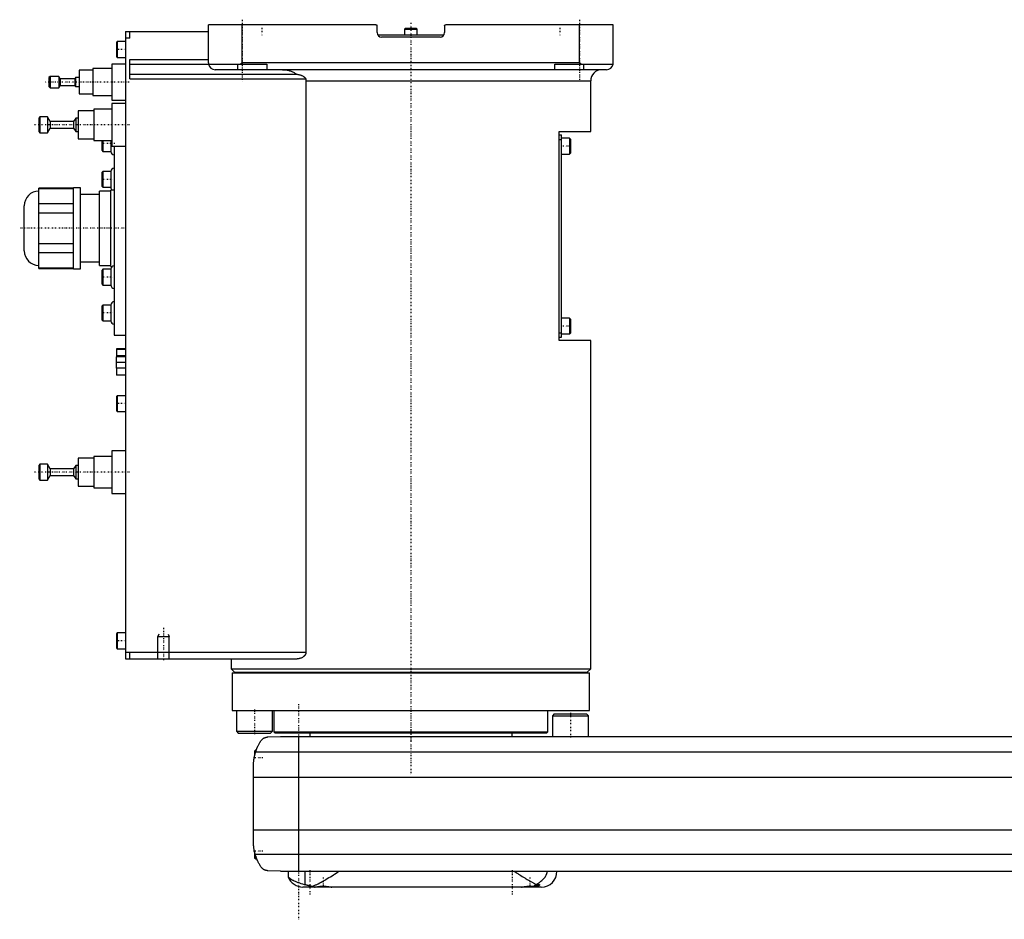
# Model space of a CAD drawing. Extents: x -174 to 702, y -146 to 645.
# Tile 1 of 4: x -174 to 264, y -81 to 319. Entities that reach past the tile are written whole.
import ezdxf

# ---------------------------------------------------------------- set-up
doc = ezdxf.new("R2010")
doc.units = 0
doc.linetypes.add('CENTER', pattern=[1.5, 0.45, -0.5, 0.05, -0.5])
for name, color, linetype in [('AM_0', 7, 'CONTINUOUS'), ('AM_10', 7, 'CONTINUOUS'), ('AM_7', 7, 'CENTER')]:
    doc.layers.add(name, color=color, linetype=linetype)

msp = doc.modelspace()

# ---------------------------------------------------------------- linework, layer by layer
at = {"layer": 'AM_0', "color": 7, "linetype": 'CONTINUOUS'}
for p, q in [((-90, 299.5), (-90, 316.5)), ((-15.5, 316.5), (-90, 316.5)), ((-75, 299.5), (-75, 316.5)), ((-15, 313), (-15, 316)), ((15, 316), (15, 313)), ((90, 316.5), (15.5, 316.5)), ((75, 299.5), (75, 316.5)), ((90, 299.5), (90, 316.5)), ((-127, 313.5), (-90, 313.5)), ((-127, 313.5), (-127, 34.5)), ((-125, 310.5), (-125, 313.5)), ((-14.73, 312), (14.73, 312)), ((13, 311), (-13, 311)), ((-2.35, 315), (-2.75, 314.6)), ((-2.75, 314.6), (-2.75, 312)), ((-2.75, 314.6), (2.75, 314.6)), ((-2.35, 315), (2.35, 315)), ((2.75, 314.6), (2.35, 315)), ((2.75, 312), (2.75, 314.6)), ((-130.6, 309), (-131, 308.6)), ((-131, 308.6), (-131, 302.4)), ((-127, 309), (-130.6, 309)), ((-130.6, 309), (-130.6, 302)), ((-125, 310.5), (-127, 310.5)), ((-131, 302.4), (-130.6, 302)), ((-127, 299), (-133, 299)), ((-133, 299), (-133, 283)), ((-130.6, 302), (-127, 302)), ((-125, 301), (-90, 301)), ((-125, 292.5), (-125, 301)), ((-125, 299), (-64, 299)), ((-77, 296.5), (-77, 299)), ((-76.12, 299), (-75, 299.5)), ((75, 299.5), (-75, 299.5)), ((-64, 299), (-64, 296.5)), ((64, 299), (89.96, 299)), ((64, 296.5), (64, 299)), ((75, 299.5), (76.12, 299)), ((77, 296.5), (77, 299)), ((-160.5, 293.5), (-161, 293)), ((-156.6, 293.5), (-160.5, 293.5)), ((-160.5, 293.5), (-160.5, 288.5)), ((-156, 292.5), (-156.6, 293.5)), ((-156.6, 293.5), (-156.6, 288.5)), ((-141.5, 296.25), (-147.5, 296.25)), ((-147.5, 296.25), (-147.5, 285.75)), ((-133, 297), (-141.5, 297)), ((-141.5, 297), (-141.5, 285)), ((-125, 294.5), (-50.91, 294.5)), ((87, 296.5), (-87, 296.5)), ((-161, 293), (-161, 289)), ((-156.6, 288.5), (-156, 289.5)), ((-149.5, 292.5), (-156, 292.5)), ((-156, 292.5), (-156, 289.5)), ((-156, 289.5), (-149.5, 289.5)), ((-149.2, 293), (-149.5, 292.5)), ((-149.5, 292.5), (-149.5, 289.5)), ((-149.5, 289.5), (-149.2, 289)), ((-147.5, 293), (-149.2, 293)), ((-149.2, 293), (-149.2, 289)), ((-125, 292.5), (-46.81, 292.5)), ((-46.64, 291.5), (80, 291.5)), ((-46.64, 291.5), (-46.64, 37.5)), ((80, 269), (80, 291.5)), ((-161, 289), (-160.5, 288.5)), ((-160.5, 288.5), (-156.6, 288.5)), ((-149.2, 289), (-147.5, 289)), ((-147.5, 285.75), (-141.5, 285.75)), ((-141.5, 285), (-133, 285)), ((-133, 283), (-127, 283)), ((-127, 281.5), (-133, 281.5)), ((-133, 281.5), (-133, 262.5)), ((-141, 278.25), (-148, 278.25)), ((-148, 278.25), (-148, 265.75)), ((-133, 279), (-141, 279)), ((-141, 279), (-141, 265)), ((-165, 275.5), (-165.5, 275)), ((-165.5, 275), (-165.5, 269)), ((-161.7, 275.5), (-165, 275.5)), ((-165, 275.5), (-165, 268.5)), ((-160.5, 273.5), (-161.7, 275.5)), ((-161.7, 275.5), (-161.7, 268.5)), ((-150, 273.5), (-160.5, 273.5)), ((-160.5, 273.5), (-160.5, 270.5)), ((-149.1, 275), (-150, 273.5)), ((-150, 273.5), (-150, 270.5)), ((-148, 275), (-149.1, 275)), ((-149.1, 275), (-149.1, 269)), ((-165.5, 269), (-165, 268.5)), ((-165, 268.5), (-161.7, 268.5)), ((-161.7, 268.5), (-160.5, 270.5)), ((-160.5, 270.5), (-150, 270.5)), ((-150, 270.5), (-149.1, 269)), ((-149.1, 269), (-148, 269)), ((66, 176), (66, 269)), ((66, 269), (80, 269)), ((66, 267.5), (67, 267.5)), ((67, 177.5), (67, 267.5)), ((-148, 265.75), (-141, 265.75)), ((-141, 265), (-133, 265)), ((-137.5, 265), (-137.5, 260.67)), ((-137, 265), (-137, 260.17)), ((-133.5, 265), (-133.5, 260.17)), ((66, 265.5), (67, 265.5)), ((70.6, 266), (67, 266)), ((71, 265.6), (70.6, 266)), ((70.6, 266), (70.6, 259)), ((71, 265.6), (71, 259.4)), ((-137.5, 260.67), (-137, 260.17)), ((-137, 260.17), (-133.5, 260.17)), ((-133, 262.5), (-127, 262.5)), ((-132, 262.51), (-132, 178.5)), ((67, 259), (70.6, 259)), ((70.6, 259), (71, 259.4)), ((-137, 251.25), (-137.5, 250.75)), ((-137.5, 250.75), (-137.5, 244.75)), ((-133.5, 251.25), (-137, 251.25)), ((-137, 251.25), (-137, 244.25)), ((-133.5, 251.25), (-133.5, 244.25)), ((-165.47, 242.5), (-165.51, 242.5)), ((-165.51, 209.5), (-165.51, 242.5)), ((-150, 243.89), (-165.47, 243.89)), ((-165.47, 208.11), (-165.47, 243.89)), ((-165.47, 243.74), (-150, 243.74)), ((-147, 244), (-150, 244)), ((-150, 208), (-150, 244)), ((-147, 208), (-147, 244)), ((-138.5, 241), (-147, 241)), ((-133.5, 242.5), (-138.5, 242.5)), ((-138.5, 209.5), (-138.5, 242.5)), ((-137.5, 244.75), (-137, 244.25)), ((-137, 244.25), (-133.5, 244.25)), ((-132, 243), (-133.5, 243)), ((-133.5, 209), (-133.5, 243)), ((-150, 236.84), (-165.47, 236.84)), ((-172, 215.99), (-172, 236.01)), ((-165.47, 232.9), (-150, 232.9)), ((-150, 219.1), (-165.47, 219.1)), ((-165.47, 215.16), (-150, 215.16)), ((-147, 211), (-138.5, 211)), ((-165.51, 209.5), (-165.47, 209.5)), ((-150, 208.26), (-165.47, 208.26)), ((-165.47, 208.11), (-150, 208.11)), ((-150, 208), (-147, 208)), ((-138.5, 209.5), (-133.5, 209.5)), ((-137, 207.75), (-137.5, 207.25)), ((-137.5, 207.25), (-137.5, 201.25)), ((-133.5, 207.75), (-137, 207.75)), ((-137, 207.75), (-137, 200.75)), ((-133.5, 209), (-132.83, 209)), ((-133.5, 207.75), (-133.5, 200.75)), ((-137.5, 201.25), (-137, 200.75)), ((-137, 200.75), (-133.5, 200.75)), ((-137, 191.83), (-137.5, 191.33)), ((-137.5, 191.33), (-137.5, 185.33)), ((-133.5, 191.83), (-137, 191.83)), ((-137, 191.83), (-137, 184.83)), ((-133.5, 191.83), (-133.5, 184.83)), ((-137.5, 185.33), (-137, 184.83)), ((-137, 184.83), (-133.5, 184.83)), ((70.6, 186), (67, 186)), ((71, 185.6), (70.6, 186)), ((70.6, 186), (70.6, 179)), ((71, 185.6), (71, 179.4)), ((-132, 178.5), (-127, 178.5)), ((66, 179.5), (67, 179.5)), ((66, 177.5), (67, 177.5)), ((80, 176), (66, 176)), ((67, 179), (70.6, 179)), ((70.6, 179), (71, 179.4)), ((80, 30), (80, 176)), ((-131, 172.3), (-131, 168.8)), ((-127, 172.3), (-131, 172.3)), ((-127, 172), (-131, 172)), ((-131.1, 168.8), (-131.1, 163.8)), ((-127, 168.8), (-131.1, 168.8)), ((-127, 169.18), (-131, 169.18)), ((-127, 166.3), (-131.1, 166.3)), ((-127, 163.8), (-131.1, 163.8)), ((-131, 163.8), (-131, 160.6)), ((-127, 160.6), (-131, 160.6)), ((-130.6, 151.5), (-131, 151.1)), ((-131, 151.1), (-131, 144.9)), ((-127, 151.5), (-130.6, 151.5)), ((-130.6, 151.5), (-130.6, 144.5)), ((-131, 144.9), (-130.6, 144.5)), ((-130.6, 144.5), (-127, 144.5)), ((-141, 123.75), (-148, 123.75)), ((-148, 123.75), (-148, 111.25)), ((-133, 124.5), (-141, 124.5)), ((-141, 124.5), (-141, 110.5)), ((-127, 127), (-133, 127)), ((-133, 127), (-133, 108)), ((-165, 121), (-165.5, 120.5)), ((-165.5, 120.5), (-165.5, 114.5)), ((-161.7, 121), (-165, 121)), ((-165, 121), (-165, 114)), ((-160.5, 119), (-161.7, 121)), ((-161.7, 121), (-161.7, 114)), ((-150, 119), (-160.5, 119)), ((-160.5, 119), (-160.5, 116)), ((-149.1, 120.5), (-150, 119)), ((-150, 119), (-150, 116)), ((-148, 120.5), (-149.1, 120.5)), ((-149.1, 120.5), (-149.1, 114.5)), ((-165.5, 114.5), (-165, 114)), ((-165, 114), (-161.7, 114)), ((-161.7, 114), (-160.5, 116)), ((-160.5, 116), (-150, 116)), ((-150, 116), (-149.1, 114.5)), ((-149.1, 114.5), (-148, 114.5)), ((-148, 111.25), (-141, 111.25)), ((-141, 110.5), (-133, 110.5)), ((-133, 108), (-127, 108)), ((-130.6, 46), (-131, 45.6)), ((-131, 45.6), (-131, 39.4)), ((-127, 46), (-130.6, 46)), ((-130.6, 46), (-130.6, 39)), ((-131, 39.4), (-130.6, 39)), ((-130.6, 39), (-127, 39)), ((-127, 37.5), (-46.64, 37.5)), ((-125, 34.5), (-125, 37.5)), ((-127, 34.5), (-50.56, 34.5)), ((-80, 34.5), (-80, 30)), ((-80, 30), (-78.5, 28.5)), ((-80, 30), (80, 30)), ((-79.5, 28.2), (-79.5, 11.5)), ((-79.5, 28.2), (79.5, 28.2)), ((-78.5, 28.5), (78.5, 28.5)), ((-75, 28.5), (-75, 28.2)), ((75, 28.2), (75, 28.5)), ((78.5, 28.5), (80, 30)), ((79.5, 11.5), (79.5, 28.2)), ((-79.5, 11.5), (79.5, 11.5)), ((-77.57, 11.5), (-77.57, 2.3)), ((-61.57, 2.3), (-61.57, 11.5)), ((-61, 11.5), (-61, 2.08)), ((61, 2.08), (61, 11.5)), ((63.8, 10), (63, 9.2)), ((63, 9.2), (63, 0)), ((63, 9.2), (79, 9.2)), ((63.8, 10), (78.2, 10)), ((79, 9.2), (78.2, 10)), ((79, 0), (79, 9.2)), ((-77.57, 2.3), (-76.77, 1.5)), ((-77.57, 2.3), (-61.57, 2.3)), ((-76.77, 1.5), (-62.37, 1.5)), ((-63.58, -0.25), (-58, 0)), ((-62.37, 1.5), (-61.57, 2.3)), ((-61, 2.08), (-60.5, 1.58)), ((-61, 2.08), (61, 2.08)), ((-60.5, 1.58), (60.5, 1.58)), ((-58, 0), (448, 0)), ((-50, 0), (-50, -60)), ((-45, 1.58), (-45, 0)), ((45, 0), (45, 1.58)), ((60.5, 1.58), (61, 2.08)), ((-69, -6), (-69.5, -6.5)), ((-69.5, -6.5), (-69.5, -8.59)), ((-69.01, -6.81), (459.01, -6.81)), ((-68.72, -6), (-69, -6)), ((-69, -6), (-69, -6.79)), ((-70, -46.97), (-70, -13.03)), ((-70, -18.16), (460, -18.16)), ((-70, -41.62), (460, -41.62)), ((-69.5, -51.41), (-69.5, -54)), ((-69.24, -52.43), (459.24, -52.43)), ((-69.5, -54), (-69, -54.5)), ((-69, -53.21), (-69, -54.5)), ((-69, -54.5), (-68.53, -54.5)), ((-58, -60), (-63.58, -59.75)), ((-58, -60), (451.5, -60)), ((-54.53, -60), (-54.53, -62.51)), ((-46.98, -65.9), (-46.98, -60)), ((58, -67), (-48, -67)), ((-42.61, -66.99), (-42.6, -67)), ((-35.4, -67), (-35.39, -66.99)), ((49.39, -66.99), (49.4, -67)), ((54.71, -66.6), (57, -66.6)), ((56.6, -67), (57, -66.6)), ((57, -66.6), (57, -65.89))]:
    msp.add_line(p, q, dxfattribs=at)
for points in [[(-15.5, 316.5, 0), (-15.5, 316.5, 0), (-15.49, 316.5, 0), (-15.49, 316.5, 0), (-15.48, 316.5, 0), (-15.48, 316.5, 0), (-15.47, 316.5, 0), (-15.47, 316.5, 0), (-15.46, 316.5, 0), (-15.46, 316.5, 0), (-15.45, 316.5, 0), (-15.45, 316.5, 0), (-15.44, 316.5, 0), (-15.44, 316.5, 0), (-15.43, 316.5, 0), (-15.43, 316.49, 0), (-15.42, 316.49, 0), (-15.41, 316.49, 0), (-15.41, 316.49, 0), (-15.41, 316.49, 0), (-15.4, 316.49, 0), (-15.4, 316.49, 0), (-15.39, 316.49, 0), (-15.39, 316.49, 0), (-15.38, 316.49, 0), (-15.38, 316.48, 0), (-15.37, 316.48, 0), (-15.37, 316.48, 0), (-15.37, 316.48, 0), (-15.36, 316.48, 0), (-15.35, 316.48, 0), (-15.35, 316.48, 0), (-15.34, 316.47, 0), (-15.34, 316.47, 0), (-15.34, 316.47, 0), (-15.33, 316.47, 0), (-15.32, 316.47, 0), (-15.32, 316.47, 0), (-15.31, 316.46, 0), (-15.31, 316.46, 0), (-15.3, 316.46, 0), (-15.3, 316.46, 0), (-15.3, 316.46, 0), (-15.29, 316.45, 0), (-15.28, 316.45, 0), (-15.28, 316.45, 0), (-15.27, 316.45, 0), (-15.27, 316.44, 0), (-15.27, 316.44, 0), (-15.26, 316.44, 0), (-15.26, 316.44, 0), (-15.25, 316.43, 0), (-15.25, 316.43, 0), (-15.24, 316.43, 0), (-15.24, 316.43, 0), (-15.24, 316.42, 0), (-15.23, 316.42, 0), (-15.23, 316.42, 0), (-15.22, 316.41, 0), (-15.21, 316.41, 0), (-15.21, 316.41, 0), (-15.21, 316.41, 0), (-15.2, 316.4, 0), (-15.2, 316.4, 0), (-15.2, 316.4, 0), (-15.19, 316.39, 0), (-15.19, 316.39, 0), (-15.19, 316.39, 0), (-15.18, 316.38, 0), (-15.18, 316.38, 0), (-15.18, 316.38, 0), (-15.17, 316.38, 0), (-15.17, 316.37, 0), (-15.16, 316.37, 0), (-15.16, 316.37, 0), (-15.15, 316.36, 0), (-15.15, 316.36, 0), (-15.15, 316.36, 0), (-15.15, 316.35, 0), (-15.14, 316.35, 0), (-15.14, 316.34, 0), (-15.13, 316.34, 0), (-15.13, 316.34, 0), (-15.13, 316.33, 0), (-15.13, 316.33, 0), (-15.12, 316.33, 0), (-15.12, 316.32, 0), (-15.11, 316.32, 0), (-15.11, 316.31, 0), (-15.11, 316.31, 0), (-15.1, 316.31, 0), (-15.1, 316.3, 0), (-15.1, 316.3, 0), (-15.09, 316.29, 0), (-15.09, 316.29, 0), (-15.09, 316.28, 0), (-15.08, 316.28, 0), (-15.08, 316.28, 0), (-15.08, 316.27, 0), (-15.08, 316.27, 0), (-15.07, 316.26, 0), (-15.07, 316.26, 0), (-15.07, 316.25, 0), (-15.06, 316.25, 0), (-15.06, 316.24, 0), (-15.06, 316.24, 0), (-15.06, 316.24, 0), (-15.06, 316.23, 0), (-15.05, 316.23, 0), (-15.05, 316.22, 0), (-15.05, 316.22, 0), (-15.05, 316.21, 0), (-15.05, 316.21, 0), (-15.04, 316.21, 0), (-15.04, 316.2, 0), (-15.04, 316.2, 0), (-15.04, 316.19, 0), (-15.04, 316.18, 0), (-15.03, 316.18, 0), (-15.03, 316.18, 0), (-15.03, 316.17, 0), (-15.03, 316.17, 0), (-15.03, 316.16, 0), (-15.02, 316.15, 0), (-15.02, 316.15, 0), (-15.02, 316.14, 0), (-15.02, 316.14, 0), (-15.02, 316.14, 0), (-15.02, 316.13, 0), (-15.02, 316.12, 0), (-15.01, 316.12, 0)], [(-15.01, 316.07, 0), (-15, 316.06, 0), (-15, 316.04, 0), (-15, 316.01, 0), (-15, 316, 0)], [(15, 316, 0), (15, 316, 0), (15, 316.01, 0), (15, 316.02, 0), (15, 316.02, 0), (15, 316.02, 0), (15, 316.03, 0), (15, 316.03, 0), (15, 316.04, 0), (15, 316.05, 0), (15, 316.05, 0), (15, 316.06, 0), (15, 316.06, 0), (15, 316.07, 0), (15.01, 316.07, 0), (15.01, 316.08, 0), (15.01, 316.08, 0), (15.01, 316.09, 0), (15.01, 316.09, 0), (15.01, 316.1, 0), (15.01, 316.1, 0), (15.01, 316.11, 0), (15.01, 316.11, 0), (15.01, 316.12, 0), (15.02, 316.12, 0), (15.02, 316.13, 0), (15.02, 316.13, 0), (15.02, 316.14, 0), (15.02, 316.14, 0), (15.02, 316.15, 0), (15.02, 316.15, 0), (15.03, 316.16, 0), (15.03, 316.17, 0), (15.03, 316.17, 0), (15.03, 316.17, 0), (15.03, 316.18, 0), (15.04, 316.18, 0), (15.04, 316.19, 0), (15.04, 316.2, 0), (15.04, 316.2, 0), (15.04, 316.21, 0), (15.05, 316.21, 0), (15.05, 316.21, 0), (15.05, 316.22, 0), (15.05, 316.23, 0), (15.06, 316.23, 0), (15.06, 316.24, 0), (15.06, 316.24, 0), (15.06, 316.24, 0), (15.07, 316.25, 0), (15.07, 316.25, 0), (15.07, 316.26, 0), (15.08, 316.27, 0), (15.08, 316.27, 0), (15.08, 316.27, 0), (15.08, 316.28, 0), (15.09, 316.28, 0), (15.09, 316.29, 0), (15.09, 316.29, 0), (15.1, 316.3, 0), (15.1, 316.3, 0), (15.1, 316.3, 0), (15.11, 316.31, 0), (15.11, 316.31, 0), (15.11, 316.32, 0), (15.12, 316.32, 0), (15.12, 316.32, 0), (15.12, 316.33, 0), (15.13, 316.33, 0), (15.13, 316.33, 0), (15.13, 316.34, 0), (15.13, 316.34, 0), (15.14, 316.35, 0), (15.14, 316.35, 0), (15.15, 316.35, 0), (15.15, 316.36, 0), (15.15, 316.36, 0), (15.16, 316.36, 0), (15.16, 316.37, 0), (15.16, 316.37, 0), (15.17, 316.38, 0), (15.17, 316.38, 0), (15.18, 316.38, 0), (15.18, 316.39, 0), (15.18, 316.39, 0), (15.19, 316.39, 0), (15.19, 316.39, 0), (15.2, 316.4, 0), (15.2, 316.4, 0), (15.21, 316.41, 0), (15.21, 316.41, 0), (15.21, 316.41, 0), (15.22, 316.41, 0), (15.22, 316.42, 0), (15.23, 316.42, 0), (15.24, 316.42, 0), (15.24, 316.43, 0), (15.24, 316.43, 0), (15.25, 316.43, 0), (15.25, 316.43, 0), (15.26, 316.44, 0), (15.26, 316.44, 0), (15.27, 316.44, 0), (15.27, 316.45, 0), (15.28, 316.45, 0), (15.28, 316.45, 0), (15.29, 316.45, 0), (15.29, 316.45, 0), (15.29, 316.46, 0), (15.3, 316.46, 0), (15.3, 316.46, 0), (15.31, 316.46, 0), (15.31, 316.46, 0), (15.32, 316.46, 0), (15.32, 316.47, 0), (15.33, 316.47, 0), (15.33, 316.47, 0), (15.34, 316.47, 0), (15.35, 316.48, 0), (15.35, 316.48, 0), (15.35, 316.48, 0), (15.36, 316.48, 0), (15.36, 316.48, 0), (15.37, 316.48, 0), (15.38, 316.48, 0), (15.38, 316.49, 0), (15.39, 316.49, 0), (15.39, 316.49, 0), (15.4, 316.49, 0), (15.4, 316.49, 0), (15.4, 316.49, 0)], [(-90, 299.5, 0), (-90, 299.42, 0), (-89.99, 299.25, 0), (-89.97, 299.08, 0), (-89.96, 299, 0)], [(89.96, 299, 0), (89.97, 299.08, 0), (89.99, 299.25, 0), (90, 299.42, 0), (90, 299.5, 0)], [(-57.06, 296.5, 0), (-56.89, 296.5, 0), (-56.53, 296.49, 0), (-56.16, 296.46, 0), (-55.98, 296.45, 0), (-55.79, 296.43, 0), (-55.42, 296.38, 0), (-55.04, 296.32, 0), (-54.68, 296.24, 0), (-54.32, 296.16, 0), (-53.97, 296.06, 0), (-53.8, 296.01, 0), (-53.64, 295.96, 0), (-53.3, 295.84, 0), (-52.96, 295.71, 0), (-52.61, 295.56, 0), (-52.27, 295.39, 0), (-51.94, 295.21, 0), (-51.78, 295.12, 0), (-51.63, 295.02, 0), (-51.33, 294.82, 0), (-51.05, 294.61, 0), (-50.91, 294.5, 0)], [(-50.91, 294.5, 0), (-50.89, 294.5, 0), (-50.85, 294.5, 0), (-50.81, 294.5, 0), (-50.79, 294.5, 0), (-50.77, 294.5, 0), (-50.73, 294.5, 0), (-50.69, 294.49, 0), (-50.54, 294.48, 0), (-50.29, 294.45, 0), (-50.16, 294.43, 0), (-50.03, 294.4, 0), (-49.77, 294.35, 0), (-49.51, 294.28, 0), (-49.24, 294.2, 0), (-48.97, 294.11, 0), (-48.71, 294.01, 0), (-48.58, 293.96, 0), (-48.45, 293.9, 0), (-48.2, 293.78, 0), (-47.97, 293.65, 0), (-47.74, 293.52, 0), (-47.62, 293.43, 0), (-47.58, 293.41, 0), (-47.55, 293.38, 0), (-47.53, 293.37, 0), (-47.51, 293.36, 0), (-47.48, 293.33, 0), (-47.45, 293.31, 0), (-47.42, 293.28, 0), (-47.38, 293.26, 0), (-47.35, 293.23, 0), (-47.34, 293.21, 0), (-47.32, 293.2, 0), (-47.29, 293.17, 0), (-47.26, 293.14, 0), (-47.24, 293.13, 0), (-47.23, 293.11, 0), (-47.2, 293.08, 0), (-47.17, 293.05, 0), (-47.15, 293.04, 0), (-47.14, 293.02, 0), (-47.11, 292.99, 0), (-47.08, 292.96, 0), (-47.05, 292.92, 0), (-47.03, 292.89, 0), (-47, 292.86, 0), (-46.99, 292.84, 0), (-46.98, 292.82, 0), (-46.95, 292.79, 0), (-46.93, 292.75, 0), (-46.91, 292.71, 0), (-46.89, 292.68, 0), (-46.87, 292.64, 0), (-46.86, 292.62, 0), (-46.85, 292.6, 0), (-46.83, 292.56, 0), (-46.82, 292.52, 0), (-46.81, 292.5, 0)], [(-46.81, 292.5, 0), (-46.8, 292.47, 0), (-46.78, 292.42, 0), (-46.77, 292.36, 0), (-46.76, 292.33, 0), (-46.75, 292.31, 0), (-46.73, 292.25, 0), (-46.72, 292.19, 0), (-46.71, 292.14, 0), (-46.7, 292.08, 0), (-46.68, 292.03, 0), (-46.68, 292, 0), (-46.67, 291.97, 0), (-46.67, 291.91, 0), (-46.66, 291.86, 0), (-46.65, 291.8, 0), (-46.65, 291.75, 0), (-46.64, 291.69, 0), (-46.64, 291.66, 0), (-46.64, 291.64, 0), (-46.64, 291.58, 0), (-46.64, 291.53, 0), (-46.64, 291.5, 0)], [(-46.64, 37.5, 0), (-46.64, 37.47, 0), (-46.64, 37.42, 0), (-46.64, 37.36, 0), (-46.64, 37.33, 0), (-46.65, 37.3, 0), (-46.65, 37.25, 0), (-46.66, 37.19, 0), (-46.67, 37.14, 0), (-46.68, 37.09, 0), (-46.69, 37.03, 0), (-46.69, 37, 0), (-46.7, 36.98, 0), (-46.71, 36.92, 0), (-46.73, 36.87, 0), (-46.75, 36.82, 0), (-46.76, 36.77, 0), (-46.78, 36.72, 0), (-46.79, 36.69, 0), (-46.8, 36.67, 0), (-46.82, 36.62, 0), (-46.84, 36.57, 0), (-46.86, 36.54, 0), (-46.87, 36.52, 0), (-46.89, 36.47, 0), (-46.92, 36.42, 0), (-46.93, 36.4, 0), (-46.94, 36.37, 0), (-46.97, 36.32, 0), (-47, 36.28, 0), (-47.03, 36.23, 0), (-47.06, 36.19, 0), (-47.09, 36.14, 0), (-47.1, 36.12, 0), (-47.12, 36.1, 0), (-47.15, 36.06, 0), (-47.18, 36.01, 0), (-47.21, 35.97, 0), (-47.25, 35.93, 0), (-47.28, 35.89, 0), (-47.3, 35.87, 0), (-47.32, 35.85, 0), (-47.35, 35.81, 0), (-47.39, 35.77, 0), (-47.43, 35.74, 0), (-47.46, 35.7, 0), (-47.5, 35.66, 0), (-47.52, 35.65, 0), (-47.54, 35.63, 0), (-47.58, 35.59, 0), (-47.61, 35.56, 0), (-47.65, 35.53, 0), (-47.69, 35.49, 0), (-47.73, 35.46, 0), (-47.75, 35.45, 0), (-47.77, 35.43, 0), (-47.81, 35.4, 0), (-47.85, 35.37, 0), (-47.98, 35.28, 0), (-48.11, 35.2, 0), (-48.23, 35.12, 0), (-48.49, 34.98, 0), (-48.76, 34.86, 0), (-49.04, 34.75, 0), (-49.32, 34.67, 0), (-49.6, 34.6, 0), (-49.74, 34.57, 0), (-49.88, 34.55, 0), (-50.15, 34.52, 0), (-50.42, 34.5, 0), (-50.56, 34.5, 0)], [(-69.01, -6.81, 0), (-68.95, -6.65, 0), (-68.84, -6.32, 0), (-68.72, -5.99, 0), (-68.66, -5.83, 0), (-68.59, -5.66, 0), (-68.46, -5.34, 0), (-68.33, -5.03, 0), (-68.19, -4.72, 0), (-68.05, -4.42, 0), (-67.91, -4.12, 0), (-67.83, -3.97, 0), (-67.76, -3.83, 0), (-67.61, -3.55, 0), (-67.46, -3.27, 0), (-67.3, -3, 0), (-67.15, -2.74, 0), (-67, -2.49, 0), (-66.92, -2.37, 0), (-66.85, -2.25, 0), (-66.7, -2.02, 0), (-66.55, -1.8, 0), (-66.48, -1.69, 0)], [(-66.48, -1.69, 0), (-66.4, -1.61, 0), (-66.26, -1.45, 0), (-66.11, -1.31, 0), (-66.03, -1.24, 0), (-65.95, -1.17, 0), (-65.8, -1.05, 0), (-65.64, -0.94, 0), (-65.49, -0.84, 0), (-65.33, -0.75, 0), (-65.18, -0.67, 0), (-65.1, -0.63, 0), (-65.02, -0.59, 0), (-64.87, -0.53, 0), (-64.72, -0.48, 0), (-64.57, -0.42, 0), (-64.47, -0.4, 0), (-64.44, -0.39, 0), (-64.42, -0.38, 0), (-64.4, -0.38, 0), (-64.39, -0.37, 0), (-64.36, -0.37, 0), (-64.33, -0.36, 0), (-64.3, -0.35, 0), (-64.28, -0.35, 0), (-64.25, -0.34, 0), (-64.23, -0.34, 0), (-64.22, -0.33, 0), (-64.19, -0.33, 0), (-64.16, -0.32, 0), (-64.14, -0.32, 0), (-64.13, -0.32, 0), (-64.1, -0.31, 0), (-64.07, -0.31, 0), (-64.05, -0.3, 0), (-64.04, -0.3, 0), (-64.01, -0.3, 0), (-63.98, -0.29, 0), (-63.95, -0.29, 0), (-63.92, -0.28, 0), (-63.88, -0.28, 0), (-63.87, -0.28, 0), (-63.85, -0.28, 0), (-63.82, -0.27, 0), (-63.79, -0.27, 0), (-63.76, -0.27, 0), (-63.73, -0.26, 0), (-63.69, -0.26, 0), (-63.68, -0.26, 0), (-63.66, -0.26, 0), (-63.63, -0.26, 0), (-63.6, -0.25, 0), (-63.58, -0.25, 0)], [(-70, -13.03, 0), (-70, -12.86, 0), (-69.99, -12.52, 0), (-69.98, -12.18, 0), (-69.97, -12.01, 0), (-69.96, -11.84, 0), (-69.94, -11.5, 0), (-69.91, -11.15, 0), (-69.88, -10.81, 0), (-69.83, -10.46, 0), (-69.79, -10.12, 0), (-69.76, -9.94, 0), (-69.73, -9.77, 0), (-69.67, -9.42, 0), (-69.6, -9.07, 0), (-69.53, -8.72, 0), (-69.45, -8.37, 0), (-69.36, -8.03, 0), (-69.32, -7.85, 0), (-69.27, -7.68, 0), (-69.17, -7.33, 0), (-69.06, -6.99, 0), (-69.01, -6.81, 0)], [(-70, -13.03, 0), (-70, -12.94, 0), (-70, -12.76, 0), (-69.99, -12.57, 0), (-69.99, -12.47, 0), (-69.99, -12.36, 0), (-69.98, -12.14, 0), (-69.97, -11.91, 0), (-69.95, -11.67, 0), (-69.93, -11.42, 0), (-69.91, -11.15, 0), (-69.9, -11.02, 0), (-69.88, -10.89, 0), (-69.85, -10.62, 0), (-69.82, -10.34, 0), (-69.78, -10.07, 0), (-69.74, -9.8, 0), (-69.69, -9.53, 0), (-69.67, -9.4, 0), (-69.64, -9.26, 0), (-69.59, -8.99, 0), (-69.53, -8.72, 0), (-69.5, -8.59, 0)], [(-70, -13.03, 0), (-70, -12.94, 0), (-70, -12.76, 0), (-69.99, -12.57, 0), (-69.99, -12.47, 0), (-69.99, -12.36, 0), (-69.98, -12.14, 0), (-69.97, -11.91, 0), (-69.95, -11.67, 0), (-69.93, -11.42, 0), (-69.91, -11.15, 0), (-69.9, -11.02, 0), (-69.88, -10.89, 0), (-69.85, -10.62, 0), (-69.82, -10.34, 0), (-69.78, -10.07, 0), (-69.74, -9.8, 0), (-69.69, -9.53, 0), (-69.67, -9.4, 0), (-69.64, -9.26, 0), (-69.59, -8.99, 0), (-69.53, -8.72, 0), (-69.5, -8.59, 0)], [(-68.72, -6, 0), (-68.7, -5.95, 0), (-68.66, -5.85, 0), (-68.63, -5.75, 0), (-68.61, -5.71, 0), (-68.59, -5.66, 0), (-68.56, -5.58, 0), (-68.53, -5.49, 0), (-68.49, -5.42, 0), (-68.47, -5.35, 0), (-68.44, -5.29, 0), (-68.43, -5.26, 0), (-68.42, -5.23, 0), (-68.39, -5.18, 0), (-68.37, -5.13, 0), (-68.36, -5.09, 0), (-68.34, -5.06, 0), (-68.33, -5.04, 0), (-68.33, -5.03, 0), (-68.32, -5.02, 0), (-68.32, -5.01, 0), (-68.32, -5, 0), (-68.32, -5, 0)], [(-69.24, -52.43, 0), (-69.28, -52.27, 0), (-69.37, -51.97, 0), (-69.44, -51.66, 0), (-69.48, -51.51, 0), (-69.51, -51.35, 0), (-69.58, -51.05, 0), (-69.64, -50.74, 0), (-69.7, -50.44, 0), (-69.75, -50.13, 0), (-69.79, -49.83, 0), (-69.82, -49.68, 0), (-69.84, -49.52, 0), (-69.87, -49.22, 0), (-69.9, -48.92, 0), (-69.93, -48.63, 0), (-69.95, -48.33, 0), (-69.97, -48.03, 0), (-69.98, -47.88, 0), (-69.99, -47.73, 0), (-69.99, -47.42, 0), (-70, -47.12, 0), (-70, -46.97, 0)], [(-69.5, -51.41, 0), (-69.53, -51.27, 0), (-69.59, -50.98, 0), (-69.65, -50.69, 0), (-69.68, -50.54, 0), (-69.7, -50.4, 0), (-69.75, -50.1, 0), (-69.8, -49.81, 0), (-69.84, -49.51, 0), (-69.87, -49.23, 0), (-69.9, -48.95, 0), (-69.91, -48.81, 0), (-69.93, -48.68, 0), (-69.95, -48.43, 0), (-69.96, -48.18, 0), (-69.98, -47.96, 0), (-69.98, -47.75, 0), (-69.99, -47.55, 0), (-69.99, -47.46, 0), (-70, -47.37, 0), (-70, -47.19, 0), (-70, -47.04, 0), (-70, -46.97, 0)], [(-66.48, -58.31, 0), (-66.55, -58.19, 0), (-66.72, -57.95, 0), (-66.88, -57.69, 0), (-66.97, -57.56, 0), (-67.05, -57.42, 0), (-67.22, -57.14, 0), (-67.39, -56.85, 0), (-67.56, -56.55, 0), (-67.72, -56.24, 0), (-67.89, -55.91, 0), (-67.97, -55.75, 0), (-68.05, -55.58, 0), (-68.21, -55.24, 0), (-68.37, -54.88, 0), (-68.52, -54.53, 0), (-68.66, -54.16, 0), (-68.8, -53.78, 0), (-68.87, -53.6, 0), (-68.94, -53.4, 0), (-69.06, -53.02, 0), (-69.18, -52.62, 0), (-69.24, -52.43, 0)], [(-68.09, -55.5, 0), (-68.09, -55.5, 0), (-68.09, -55.49, 0), (-68.1, -55.48, 0), (-68.1, -55.47, 0), (-68.11, -55.46, 0), (-68.12, -55.44, 0), (-68.13, -55.4, 0), (-68.15, -55.37, 0), (-68.17, -55.32, 0), (-68.2, -55.27, 0), (-68.21, -55.24, 0), (-68.22, -55.21, 0), (-68.25, -55.15, 0), (-68.28, -55.08, 0), (-68.31, -55, 0), (-68.35, -54.92, 0), (-68.39, -54.84, 0), (-68.41, -54.79, 0), (-68.43, -54.75, 0), (-68.47, -54.65, 0), (-68.51, -54.55, 0), (-68.53, -54.5, 0)], [(-63.58, -59.75, 0), (-63.6, -59.75, 0), (-63.63, -59.74, 0), (-63.67, -59.74, 0), (-63.68, -59.74, 0), (-63.7, -59.74, 0), (-63.73, -59.74, 0), (-63.76, -59.73, 0), (-63.8, -59.73, 0), (-63.83, -59.73, 0), (-63.86, -59.72, 0), (-63.88, -59.72, 0), (-63.9, -59.72, 0), (-63.93, -59.71, 0), (-63.96, -59.71, 0), (-63.99, -59.71, 0), (-64.02, -59.7, 0), (-64.06, -59.7, 0), (-64.07, -59.69, 0), (-64.09, -59.69, 0), (-64.12, -59.68, 0), (-64.15, -59.68, 0), (-64.16, -59.68, 0), (-64.18, -59.67, 0), (-64.21, -59.67, 0), (-64.24, -59.66, 0), (-64.25, -59.66, 0), (-64.27, -59.65, 0), (-64.3, -59.65, 0), (-64.32, -59.64, 0), (-64.35, -59.63, 0), (-64.38, -59.63, 0), (-64.41, -59.62, 0), (-64.42, -59.62, 0), (-64.44, -59.61, 0), (-64.47, -59.6, 0), (-64.49, -59.6, 0), (-64.59, -59.57, 0), (-64.74, -59.52, 0), (-64.9, -59.46, 0), (-65.05, -59.39, 0), (-65.13, -59.36, 0), (-65.21, -59.32, 0), (-65.37, -59.23, 0), (-65.53, -59.14, 0), (-65.69, -59.03, 0), (-65.84, -58.92, 0), (-66, -58.79, 0), (-66.07, -58.73, 0), (-66.14, -58.66, 0), (-66.28, -58.53, 0), (-66.41, -58.38, 0), (-66.48, -58.31, 0)], [(-43.84, -66.65, 0), (-43.55, -66.55, 0), (-42.96, -66.33, 0), (-42.38, -66.08, 0), (-42.08, -65.95, 0), (-41.78, -65.81, 0), (-41.16, -65.51, 0), (-40.52, -65.18, 0), (-39.87, -64.83, 0), (-39.21, -64.46, 0), (-38.53, -64.07, 0), (-38.19, -63.87, 0), (-37.85, -63.67, 0), (-37.16, -63.25, 0), (-36.46, -62.83, 0), (-35.77, -62.4, 0), (-35.07, -61.96, 0), (-34.38, -61.52, 0), (-34.03, -61.3, 0), (-33.69, -61.08, 0), (-33, -60.64, 0), (-32.33, -60.21, 0), (-32, -60, 0)], [(46, -60, 0), (46.27, -60.17, 0), (46.8, -60.51, 0), (47.34, -60.86, 0), (47.62, -61.04, 0), (47.89, -61.21, 0), (48.45, -61.56, 0), (49, -61.92, 0), (49.56, -62.27, 0), (50.12, -62.61, 0), (50.68, -62.96, 0), (50.95, -63.13, 0), (51.23, -63.3, 0), (51.78, -63.63, 0), (52.33, -63.95, 0), (52.88, -64.27, 0), (53.41, -64.57, 0), (53.94, -64.87, 0), (54.2, -65.01, 0), (54.46, -65.15, 0), (54.98, -65.41, 0), (55.48, -65.66, 0), (55.72, -65.78, 0)], [(55.72, -65.78, 0), (55.99, -65.65, 0), (56.5, -65.37, 0), (56.99, -65.08, 0), (57.22, -64.93, 0), (57.44, -64.78, 0), (57.86, -64.46, 0), (58.25, -64.15, 0), (58.61, -63.83, 0), (58.93, -63.51, 0), (59.22, -63.2, 0), (59.36, -63.04, 0), (59.48, -62.89, 0), (59.72, -62.57, 0), (59.93, -62.25, 0), (60.12, -61.93, 0), (60.22, -61.74, 0), (60.25, -61.68, 0), (60.27, -61.63, 0), (60.28, -61.6, 0), (60.3, -61.57, 0), (60.32, -61.52, 0), (60.34, -61.46, 0), (60.37, -61.41, 0), (60.39, -61.35, 0), (60.41, -61.3, 0), (60.42, -61.27, 0), (60.43, -61.24, 0), (60.45, -61.19, 0), (60.47, -61.13, 0), (60.48, -61.1, 0), (60.48, -61.07, 0), (60.5, -61.02, 0), (60.52, -60.96, 0), (60.53, -60.93, 0), (60.53, -60.9, 0), (60.55, -60.84, 0), (60.56, -60.79, 0), (60.58, -60.73, 0), (60.59, -60.67, 0), (60.6, -60.6, 0), (60.6, -60.57, 0), (60.61, -60.54, 0), (60.62, -60.48, 0), (60.63, -60.42, 0), (60.63, -60.35, 0), (60.64, -60.29, 0), (60.64, -60.23, 0), (60.65, -60.19, 0), (60.65, -60.16, 0), (60.65, -60.1, 0), (60.65, -60.03, 0), (60.65, -60, 0)], [(-54.53, -62.51, 0), (-54.53, -62.52, 0), (-54.48, -62.56, 0), (-54.38, -62.65, 0), (-54.32, -62.71, 0), (-54.24, -62.77, 0), (-54.05, -62.93, 0), (-53.81, -63.11, 0), (-53.53, -63.31, 0), (-53.2, -63.52, 0), (-52.82, -63.75, 0), (-52.61, -63.87, 0), (-52.4, -63.98, 0), (-51.93, -64.22, 0), (-51.41, -64.46, 0), (-50.85, -64.7, 0), (-50.25, -64.93, 0), (-49.6, -65.16, 0), (-49.25, -65.27, 0), (-48.9, -65.38, 0), (-48.16, -65.6, 0), (-47.38, -65.81, 0), (-46.98, -65.9, 0)], [(-46.98, -65.9, 0), (-46.91, -65.92, 0), (-46.76, -65.96, 0), (-46.61, -65.99, 0), (-46.54, -66.01, 0), (-46.46, -66.03, 0), (-46.31, -66.07, 0), (-46.15, -66.11, 0), (-45.98, -66.15, 0), (-45.81, -66.2, 0), (-45.64, -66.24, 0), (-45.56, -66.26, 0), (-45.47, -66.28, 0), (-45.29, -66.33, 0), (-45.11, -66.37, 0), (-44.92, -66.41, 0), (-44.73, -66.46, 0), (-44.54, -66.5, 0), (-44.44, -66.52, 0), (-44.35, -66.54, 0), (-44.15, -66.59, 0), (-43.94, -66.63, 0), (-43.84, -66.65, 0)], [(-43.84, -66.65, 0), (-43.81, -66.66, 0), (-43.74, -66.69, 0), (-43.67, -66.72, 0), (-43.64, -66.74, 0), (-43.6, -66.75, 0), (-43.53, -66.78, 0), (-43.46, -66.8, 0), (-43.39, -66.83, 0), (-43.32, -66.85, 0), (-43.26, -66.87, 0), (-43.22, -66.88, 0), (-43.18, -66.89, 0), (-43.11, -66.91, 0), (-43.04, -66.92, 0), (-42.97, -66.94, 0), (-42.9, -66.95, 0), (-42.83, -66.96, 0), (-42.8, -66.97, 0), (-42.76, -66.97, 0), (-42.69, -66.98, 0), (-42.62, -66.99, 0), (-42.58, -66.99, 0)], [(-43.3, -67, 0), (-43.3, -66.99, 0), (-43.29, -66.99, 0), (-43.29, -66.99, 0), (-43.28, -66.99, 0), (-43.27, -66.99, 0), (-43.25, -66.99, 0), (-43.23, -66.99, 0), (-43.2, -66.98, 0), (-43.17, -66.98, 0), (-43.14, -66.98, 0), (-43.12, -66.98, 0), (-43.1, -66.98, 0), (-43.05, -66.98, 0), (-43, -66.98, 0), (-42.95, -66.98, 0), (-42.89, -66.98, 0), (-42.83, -66.98, 0), (-42.8, -66.99, 0), (-42.77, -66.99, 0), (-42.7, -66.99, 0), (-42.62, -66.99, 0), (-42.58, -66.99, 0)], [(-43.25, -67, 0), (-43.26, -67, 0), (-43.29, -67, 0), (-43.3, -67, 0), (-43.3, -67, 0)], [(-42.58, -66.99, 0), (-42.56, -66.99, 0), (-42.51, -66.98, 0), (-42.46, -66.98, 0), (-42.44, -66.98, 0), (-42.42, -66.97, 0), (-42.36, -66.97, 0), (-42.31, -66.96, 0), (-42.26, -66.95, 0), (-42.21, -66.95, 0), (-42.15, -66.94, 0), (-42.13, -66.93, 0), (-42.1, -66.93, 0), (-42.04, -66.92, 0), (-41.99, -66.91, 0), (-41.93, -66.91, 0), (-41.87, -66.9, 0), (-41.81, -66.89, 0), (-41.78, -66.88, 0), (-41.75, -66.88, 0), (-41.68, -66.87, 0), (-41.62, -66.86, 0), (-41.58, -66.85, 0), (-41.55, -66.85, 0), (-41.48, -66.84, 0), (-41.42, -66.82, 0), (-41.38, -66.82, 0), (-41.35, -66.81, 0), (-41.28, -66.8, 0), (-41.21, -66.79, 0), (-41.13, -66.78, 0), (-41.06, -66.77, 0), (-40.99, -66.76, 0), (-40.95, -66.76, 0), (-40.91, -66.75, 0), (-40.84, -66.74, 0), (-40.76, -66.73, 0), (-40.68, -66.72, 0), (-40.61, -66.71, 0), (-40.53, -66.7, 0), (-40.49, -66.7, 0), (-40.45, -66.69, 0), (-40.37, -66.68, 0), (-40.29, -66.68, 0), (-40.21, -66.67, 0), (-40.13, -66.66, 0), (-40.05, -66.65, 0), (-40.01, -66.65, 0), (-39.97, -66.65, 0), (-39.88, -66.64, 0), (-39.8, -66.64, 0), (-39.72, -66.63, 0), (-39.64, -66.63, 0), (-39.56, -66.62, 0), (-39.52, -66.62, 0), (-39.48, -66.62, 0), (-39.39, -66.62, 0), (-39.31, -66.62, 0), (-39.23, -66.61, 0), (-39.15, -66.61, 0), (-39.07, -66.61, 0), (-39.03, -66.61, 0), (-38.99, -66.61, 0), (-38.91, -66.61, 0), (-38.83, -66.61, 0), (-38.79, -66.61, 0), (-38.75, -66.61, 0), (-38.67, -66.62, 0), (-38.59, -66.62, 0), (-38.55, -66.62, 0), (-38.51, -66.62, 0), (-38.42, -66.62, 0), (-38.34, -66.63, 0), (-38.26, -66.63, 0), (-38.18, -66.64, 0), (-38.1, -66.64, 0), (-38.06, -66.65, 0), (-38.02, -66.65, 0), (-37.93, -66.66, 0), (-37.85, -66.66, 0), (-37.77, -66.67, 0), (-37.69, -66.68, 0), (-37.61, -66.69, 0), (-37.57, -66.69, 0), (-37.53, -66.7, 0), (-37.46, -66.7, 0), (-37.38, -66.71, 0), (-37.3, -66.72, 0), (-37.22, -66.73, 0), (-37.15, -66.74, 0), (-37.11, -66.75, 0), (-37.07, -66.75, 0), (-37, -66.76, 0), (-36.92, -66.77, 0), (-36.85, -66.78, 0), (-36.78, -66.8, 0), (-36.71, -66.81, 0), (-36.67, -66.81, 0), (-36.64, -66.82, 0), (-36.57, -66.83, 0), (-36.5, -66.84, 0), (-36.43, -66.85, 0), (-36.37, -66.86, 0), (-36.3, -66.87, 0), (-36.27, -66.87, 0), (-36.24, -66.88, 0), (-36.18, -66.89, 0), (-36.12, -66.9, 0), (-36.09, -66.9, 0), (-36.06, -66.91, 0), (-36, -66.92, 0), (-35.94, -66.92, 0), (-35.92, -66.93, 0), (-35.89, -66.93, 0), (-35.83, -66.94, 0), (-35.78, -66.95, 0), (-35.73, -66.96, 0), (-35.67, -66.96, 0), (-35.62, -66.97, 0), (-35.6, -66.97, 0), (-35.57, -66.97, 0), (-35.52, -66.98, 0), (-35.48, -66.98, 0), (-35.43, -66.99, 0), (-35.38, -66.99, 0), (-35.34, -67, 0), (-35.32, -67, 0), (-35.3, -67, 0), (-35.25, -67, 0), (-35.21, -67, 0), (-35.19, -67, 0)], [(49.19, -67, 0), (49.21, -67, 0), (49.23, -67, 0), (49.26, -67, 0), (49.28, -67, 0), (49.29, -67, 0), (49.32, -67, 0), (49.35, -66.99, 0), (49.38, -66.99, 0), (49.41, -66.99, 0), (49.44, -66.99, 0), (49.46, -66.99, 0), (49.48, -66.98, 0), (49.51, -66.98, 0), (49.54, -66.98, 0), (49.58, -66.97, 0), (49.61, -66.97, 0), (49.64, -66.97, 0), (49.66, -66.96, 0), (49.68, -66.96, 0), (49.72, -66.96, 0), (49.75, -66.95, 0), (49.77, -66.95, 0), (49.79, -66.95, 0), (49.82, -66.94, 0), (49.86, -66.94, 0), (49.88, -66.93, 0), (49.9, -66.93, 0), (49.94, -66.93, 0), (49.98, -66.92, 0), (50.01, -66.91, 0), (50.05, -66.91, 0), (50.09, -66.9, 0), (50.11, -66.9, 0), (50.14, -66.9, 0), (50.18, -66.89, 0), (50.22, -66.88, 0), (50.26, -66.88, 0), (50.3, -66.87, 0), (50.35, -66.86, 0), (50.37, -66.86, 0), (50.39, -66.85, 0), (50.44, -66.85, 0), (50.48, -66.84, 0), (50.53, -66.83, 0), (50.58, -66.83, 0), (50.62, -66.82, 0), (50.65, -66.81, 0), (50.67, -66.81, 0), (50.72, -66.8, 0), (50.77, -66.8, 0), (50.82, -66.79, 0), (50.87, -66.78, 0), (50.92, -66.77, 0), (50.94, -66.77, 0), (50.97, -66.77, 0), (51.02, -66.76, 0), (51.07, -66.75, 0), (51.12, -66.75, 0), (51.17, -66.74, 0), (51.22, -66.73, 0), (51.25, -66.73, 0), (51.27, -66.73, 0), (51.33, -66.72, 0), (51.38, -66.71, 0), (51.41, -66.71, 0), (51.43, -66.71, 0), (51.49, -66.7, 0), (51.54, -66.69, 0), (51.57, -66.69, 0), (51.6, -66.69, 0), (51.65, -66.68, 0), (51.7, -66.68, 0), (51.76, -66.67, 0), (51.81, -66.67, 0), (51.87, -66.66, 0), (51.9, -66.66, 0), (51.92, -66.66, 0), (51.98, -66.65, 0), (52.04, -66.65, 0), (52.09, -66.64, 0), (52.15, -66.64, 0), (52.2, -66.64, 0), (52.23, -66.64, 0), (52.26, -66.63, 0), (52.31, -66.63, 0), (52.37, -66.63, 0), (52.43, -66.62, 0), (52.48, -66.62, 0), (52.54, -66.62, 0), (52.57, -66.62, 0), (52.59, -66.62, 0), (52.65, -66.62, 0), (52.7, -66.61, 0), (52.76, -66.61, 0), (52.81, -66.61, 0), (52.87, -66.61, 0), (52.9, -66.61, 0), (52.92, -66.61, 0), (52.98, -66.61, 0), (53.03, -66.61, 0), (53.09, -66.61, 0), (53.14, -66.61, 0), (53.2, -66.61, 0), (53.23, -66.61, 0), (53.25, -66.61, 0), (53.31, -66.62, 0), (53.37, -66.62, 0), (53.39, -66.62, 0), (53.42, -66.62, 0), (53.48, -66.62, 0), (53.53, -66.62, 0), (53.56, -66.62, 0), (53.59, -66.63, 0), (53.64, -66.63, 0), (53.7, -66.63, 0), (53.76, -66.63, 0), (53.81, -66.64, 0), (53.87, -66.64, 0), (53.9, -66.64, 0), (53.92, -66.65, 0), (53.98, -66.65, 0), (54.03, -66.65, 0), (54.09, -66.66, 0), (54.15, -66.66, 0), (54.2, -66.67, 0), (54.23, -66.67, 0), (54.26, -66.67, 0), (54.31, -66.68, 0), (54.36, -66.68, 0), (54.39, -66.69, 0)], [(54.39, -66.69, 0), (54.43, -66.67, 0), (54.51, -66.63, 0), (54.59, -66.6, 0), (54.62, -66.58, 0), (54.66, -66.56, 0), (54.74, -66.52, 0), (54.81, -66.47, 0), (54.89, -66.43, 0), (54.96, -66.38, 0), (55.04, -66.34, 0), (55.08, -66.31, 0), (55.11, -66.28, 0), (55.19, -66.23, 0), (55.26, -66.18, 0), (55.33, -66.12, 0), (55.41, -66.07, 0), (55.48, -66.01, 0), (55.51, -65.98, 0), (55.55, -65.94, 0), (55.62, -65.88, 0), (55.69, -65.82, 0), (55.72, -65.78, 0)], [(54.39, -66.69, 0), (54.53, -66.65, 0), (54.8, -66.57, 0), (55.06, -66.5, 0), (55.19, -66.46, 0), (55.31, -66.42, 0), (55.55, -66.34, 0), (55.78, -66.26, 0), (56, -66.18, 0), (56.12, -66.14, 0), (56.15, -66.13, 0), (56.19, -66.12, 0), (56.2, -66.11, 0), (56.22, -66.11, 0), (56.25, -66.1, 0), (56.28, -66.09, 0), (56.32, -66.08, 0), (56.35, -66.07, 0), (56.38, -66.06, 0), (56.39, -66.05, 0), (56.41, -66.05, 0), (56.44, -66.04, 0), (56.47, -66.03, 0), (56.48, -66.02, 0), (56.5, -66.02, 0), (56.53, -66.01, 0), (56.55, -66, 0), (56.57, -66, 0), (56.58, -65.99, 0), (56.61, -65.98, 0), (56.64, -65.98, 0), (56.66, -65.97, 0), (56.69, -65.96, 0), (56.71, -65.96, 0), (56.73, -65.95, 0), (56.74, -65.95, 0), (56.76, -65.94, 0), (56.79, -65.94, 0), (56.81, -65.93, 0), (56.83, -65.93, 0), (56.85, -65.92, 0), (56.87, -65.92, 0), (56.88, -65.92, 0), (56.9, -65.91, 0), (56.92, -65.91, 0), (56.94, -65.9, 0), (56.96, -65.9, 0), (56.98, -65.9, 0), (56.99, -65.9, 0), (57, -65.89, 0), (57.01, -65.89, 0), (57.03, -65.89, 0), (57.05, -65.89, 0), (57.07, -65.89, 0), (57.08, -65.89, 0), (57.09, -65.89, 0), (57.1, -65.89, 0), (57.11, -65.89, 0), (57.13, -65.89, 0), (57.14, -65.89, 0), (57.15, -65.89, 0), (57.17, -65.89, 0), (57.17, -65.89, 0), (57.18, -65.89, 0), (57.19, -65.89, 0), (57.2, -65.89, 0), (57.21, -65.9, 0), (57.21, -65.9, 0), (57.22, -65.9, 0), (57.23, -65.9, 0), (57.24, -65.91, 0), (57.24, -65.91, 0), (57.25, -65.91, 0), (57.26, -65.92, 0), (57.26, -65.92, 0), (57.27, -65.93, 0), (57.27, -65.93, 0), (57.28, -65.93, 0), (57.28, -65.94, 0), (57.28, -65.94, 0), (57.29, -65.95, 0), (57.29, -65.96, 0), (57.29, -65.96, 0), (57.3, -65.97, 0), (57.3, -65.97, 0), (57.3, -65.98, 0), (57.3, -65.99, 0), (57.3, -65.99, 0), (57.3, -66, 0)], [(57.3, -66, 0), (57.3, -66.01, 0), (57.3, -66.02, 0), (57.29, -66.04, 0), (57.29, -66.05, 0), (57.29, -66.06, 0), (57.28, -66.08, 0), (57.27, -66.1, 0), (57.26, -66.12, 0), (57.25, -66.14, 0), (57.23, -66.16, 0), (57.22, -66.17, 0), (57.22, -66.18, 0), (57.2, -66.2, 0), (57.18, -66.22, 0), (57.15, -66.25, 0), (57.13, -66.27, 0), (57.1, -66.29, 0), (57.09, -66.3, 0), (57.08, -66.32, 0), (57.05, -66.34, 0), (57.02, -66.36, 0), (57, -66.38, 0)]]:
    msp.add_polyline3d(points, dxfattribs=at)
for centre, radius, start, end in [((-15.5, 316), 0.5, 0, 90), ((15.5, 316), 0.5, 90, 180), ((-13, 313), 2, 180, 270), ((13, 313), 2, 270, 0), ((-87, 299.5), 3, 189.5941, 270), ((87, 299.5), 3, 270, 350.4059), ((85, 291.5), 5, 90, 180), ((-132, 260.17), 1.5, 180, 270), ((-132, 251.25), 1.5, 90, 180), ((-165.51, 236.01), 6.49, 90, 180), ((-132, 244.25), 1.5, 180, 236.4427), ((-165.51, 215.99), 6.49, 180, 270), ((-132, 207.75), 1.5, 90, 180), ((-132, 200.75), 1.5, 180, 270), ((-132, 191.83), 1.5, 90, 180), ((-132, 184.83), 1.5, 180, 270), ((58, -60), 7, 270, 0), ((-48, -60), 7, 201.0345, 270)]:
    msp.add_arc(centre, radius, start, end, dxfattribs=at)
at = {"layer": 'AM_10', "color": 7, "linetype": 'CONTINUOUS'}
for p, q in [((-112.07, 45.5), (-112.5, 44.5)), ((-112.5, 34.5), (-112.5, 44.5)), ((-112.5, 44.5), (-107.5, 44.5)), ((-107.93, 45.5), (-107.5, 44.5)), ((-107.5, 34.5), (-107.5, 44.5))]:
    msp.add_line(p, q, dxfattribs=at)
at = {"layer": 'AM_7', "color": 4, "linetype": 'CENTER'}
for p, q in [((-75, 318.75), (-75, 291.25)), ((0, 317.3), (0, -16.93)), ((75, 318.75), (75, 291.25)), ((-66.35, 315.15), (-66.35, 311.85)), ((66.35, 315.15), (66.35, 311.85)), ((-126.8, 305.5), (-131.2, 305.5)), ((-125.3, 291), (-162.7, 291)), ((-125.08, 272), (-167.43, 272)), ((-131.72, 263.67), (-137.78, 263.67)), ((71.2, 262.5), (66.8, 262.5)), ((-131.72, 247.75), (-137.78, 247.75)), ((-126.75, 226), (-174, 226)), ((-131.72, 204.25), (-137.78, 204.25)), ((-131.72, 188.33), (-137.78, 188.33)), ((71.2, 182.5), (66.8, 182.5)), ((-126.8, 166.3), (-131.31, 166.3)), ((-126.8, 148), (-131.2, 148)), ((-125.08, 117.5), (-167.43, 117.5)), ((-110, 48.35), (-110, 33.84)), ((-126.8, 42.5), (-131.2, 42.5)), ((-50, 14.35), (-50, -81.35)), ((-69.57, 12), (-69.57, 1)), ((71, 10.5), (71, -0.5)), ((0, 3.25), (0, -2.25)), ((-65.8, -9.5), (-70.2, -9.5)), ((-65.8, -51), (-70.2, -51)), ((-45, -59.5), (-45, -70.5)), ((45, -59.5), (45, -70.5)), ((-39, -62.8), (-39, -67.2)), ((53, -62.8), (53, -67.2))]:
    msp.add_line(p, q, dxfattribs=at)

doc.saveas('drawing.dxf')
